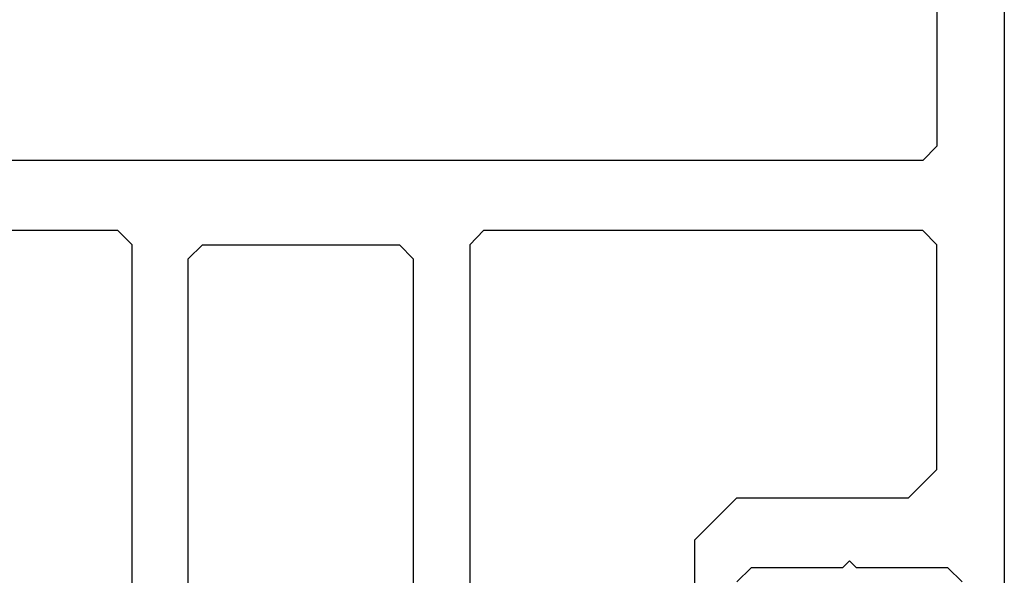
# Model space of a CAD drawing. Extents: x 4615668 to 9294084, y 5325188 to 10688993.
# Tile 72 of 256: x 4635353.02 to 4635356.52, y 5331519.37 to 5331521.35. Entities that reach past the tile are written whole.
import ezdxf

# ---------------------------------------------------------------- set-up
doc = ezdxf.new("R2010")
doc.units = 0
doc.header["$MEASUREMENT"] = 0
doc.layers.add('CrossSectionsProfils', color=7, linetype='Continuous')

# ---------------------------------------------------------------- blocks, each defined once
blk = doc.blocks.new('K43_0482_X', base_point=(52.501, 1020))
at = {"layer": 'CrossSectionsProfils', "flags": 128}
for points in [[(46.8099, 1000), (48.51093, 1000), (49.00444, 1000.50401), (49.00444, 1001.50153), (48.00692, 1001.50153), (48.00692, 1003.49657), (48.51093, 1004.00058), (49.73945, 1004.00058), (52.51151, 1005.59661), (55.27306, 1004.00058), (56.51208, 1004.00058), (57.00559, 1003.49657), (57.00559, 1001.50153), (56.00807, 1001.50153), (56.00807, 1000.50401), (56.51208, 1000), (58.20261, 1000), (58.50712, 1000.30451), (58.50712, 1034.99717), (59.01113, 1035.50118), (74.59343, 1035.50118)], [(27.50003, 1104.498), (27.50003, 1020.29689)], [(29.00156, 1023.00594), (29.50556, 1023.49945), (32.75013, 1023.49945), (33.00213, 1023.75145), (33.25414, 1023.49945), (36.4987, 1023.49945), (37.00271, 1023.00594)], [(38.50424, 1020.29689), (38.50424, 1024.49697), (37.00271, 1025.9985), (30.90209, 1025.9985), (29.90457, 1027.00652), (29.90457, 1034.99717), (30.39808, 1035.50118), (46.01188, 1035.50118), (46.50539, 1034.99717), (46.50539, 1000.30451)], [(75.09744, 1101.00143), (74.59343, 1101.50544), (30.39808, 1101.50544), (29.89407, 1101.00143), (29.89407, 1038.50424), (30.39808, 1038.00023), (74.59343, 1038.00023), (75.09744, 1038.50424), (75.09744, 1101.00143)], [(49.00444, 1034.99717), (48.51093, 1034.50366), (48.51093, 1007.62315), (49.25644, 1007.18214), (51.70299, 1008.59966), (53.30952, 1008.59966), (55.75607, 1007.18214), (56.51208, 1007.62315), (56.51208, 1034.50366), (56.00807, 1034.99717), (49.00444, 1034.99717)]]:
    blk.add_lwpolyline(points, dxfattribs=at)

msp = doc.modelspace()

# ---------------------------------------------------------------- block references
at = {"layer": 'CrossSectionsProfils', "xscale": 0.1, "yscale": -0.1, "zscale": 0.1, "rotation": 180}
msp.add_blockref('K43_0482_X', (4635354.0168, 5331519.0496), dxfattribs=at)
msp.add_blockref('K43_0482_X', (4635354.0168, 5331519.0496), dxfattribs=at)

doc.saveas('drawing.dxf')
